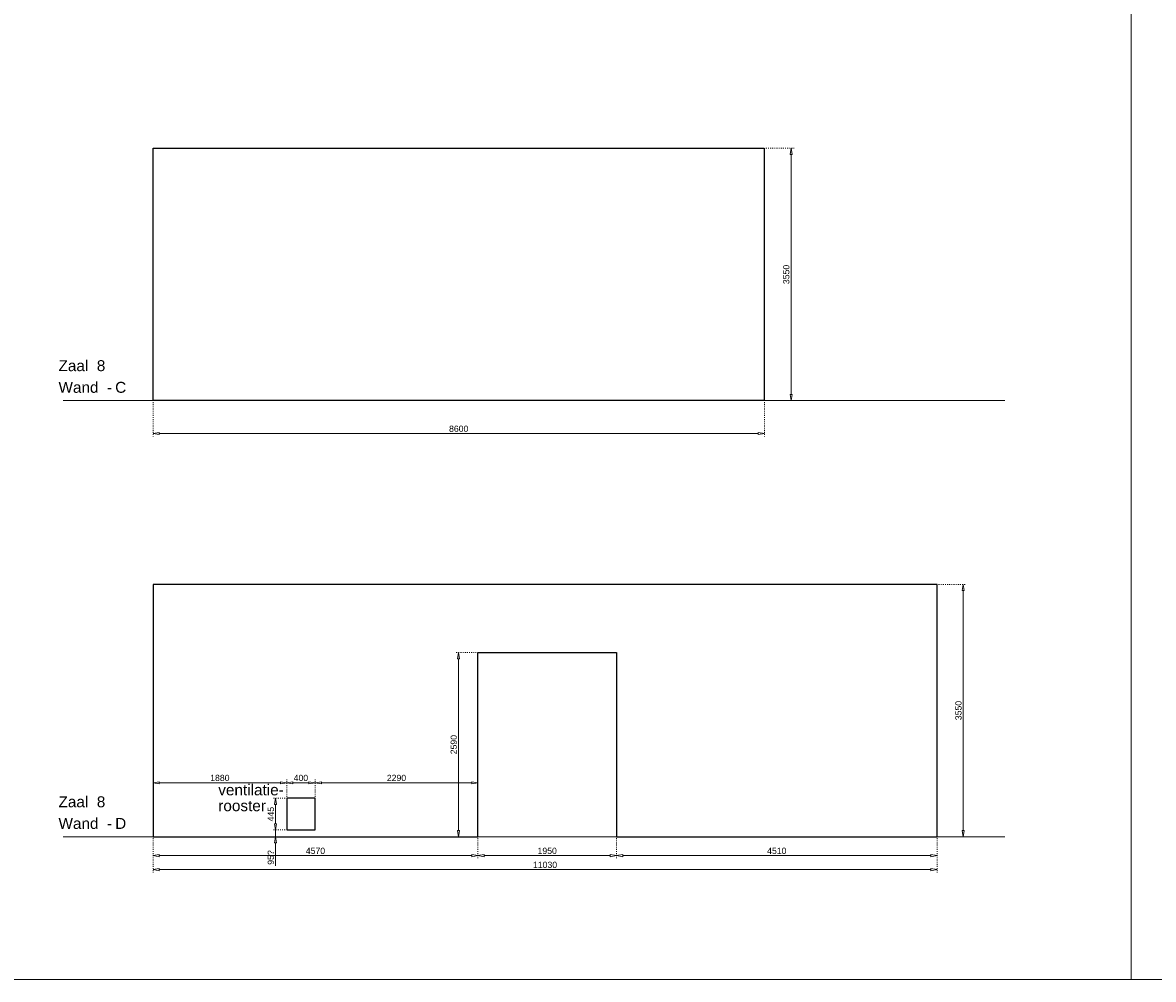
# Model space of a CAD drawing. Header units: millimetres. Extents: x 91086 to 300562, y -68316 to 28747.
# Tile 59 of 61: x 269365 to 285273, y -2338 to 11124. Entities that reach past the tile are written whole.
import ezdxf

# ---------------------------------------------------------------- set-up
doc = ezdxf.new("R2010")
doc.units = ezdxf.units.MM
doc.linetypes.add('ACAD_ISO03W100', pattern=[30, 12, -18])
doc.layers.get('Defpoints').update_dxf_attribs({"lineweight": 0})
for name, color, linetype, lineweight in [('25-Staal-B', 150, 'Continuous', 25), ('^ 0-Staal-txt', 7, 'Continuous', 0), ('Layer1', 252, 'Continuous', 0)]:
    doc.layers.add(name, color=color, linetype=linetype, lineweight=lineweight)
doc.styles.add('Arial', font='arial.ttf')
doc.dimstyles.new('dim-11', dxfattribs={"dimscale": 35, "dimtxt": 2.5, "dimasz": 2.5, "dimexe": 1.25, "dimexo": 0.625, "dimtad": 1, "dimdec": 0, "dimtxsty": 'Arial', "dimblk": 'CLOSEDBLANK', "dimcen": 3, "dimclrd": 252, "dimclre": 252, "dimclrt": 7, "dimadec": 0, "dimazin": 0, "dimtfac": 1, "dimtdec": 0, "dimtmove": 0, "dimatfit": 3, "dimldrblk": 'CLOSEDBLANK', "dimfxl": 1, "dimlwd": 0, "dimlwe": 0, "dimarcsym": 0})

# ---------------------------------------------------------------- blocks, each defined once
blk = doc.blocks.new('_ClosedBlank')
at = {"color": 0, "linetype": 'ByBlock', "lineweight": -2}
for p, q in [((-1, 0.17), (0, 0)), ((-1, 0.17), (-1, -0.17)), ((0, 0), (-1, -0.17))]:
    blk.add_line(p, q, dxfattribs=at)
blk = doc.blocks.new('*D232')
at = {"layer": '25-Staal-B', "color": 252, "linetype": 'ACAD_ISO03W100', "lineweight": 0, "transparency": 16777216}
for p, q in [((271200, 5784), (271200, 5299)), ((279800, 5784), (279800, 5299))]:
    blk.add_line(p, q, dxfattribs=at)
at = {"layer": '25-Staal-B', "color": 252, "lineweight": 0, "transparency": 16777216}
blk.add_line((271287, 5343), (279712, 5343), dxfattribs=at)
at = {"layer": 'Defpoints', "color": 0, "transparency": 16777216}
for p in [(271200, 5806), (279800, 5806), (279800, 5343)]:
    blk.add_point(p, dxfattribs=at)
at = {"layer": '25-Staal-B', "color": 252, "lineweight": 0, "transparency": 16777216, "xscale": 87.5, "yscale": 87.5, "zscale": 87.5, "rotation": 180}
blk.add_blockref('_ClosedBlank', (271200, 5343), dxfattribs=at)
at = {"layer": '25-Staal-B', "color": 252, "lineweight": 0, "transparency": 16777216, "xscale": 87.5, "yscale": 87.5, "zscale": 87.5}
blk.add_blockref('_ClosedBlank', (279800, 5343), dxfattribs=at)
at = {"layer": '25-Staal-B', "color": 7, "transparency": 16777216, "insert": (275500, 5409), "char_height": 87.5, "attachment_point": 5, "style": 'Arial'}
blk.add_mtext('8600', dxfattribs=at)
blk = doc.blocks.new('*D233')
at = {"layer": '25-Staal-B', "color": 252, "linetype": 'ACAD_ISO03W100', "lineweight": 0, "transparency": 16777216}
for p, q in [((279822, 9356), (280220, 9356)), ((279822, 5806), (280220, 5806))]:
    blk.add_line(p, q, dxfattribs=at)
at = {"layer": '25-Staal-B', "color": 252, "lineweight": 0, "transparency": 16777216}
blk.add_line((280176, 5893), (280176, 9268), dxfattribs=at)
at = {"layer": 'Defpoints', "color": 0, "transparency": 16777216}
for p in [(279800, 9356), (280176, 9356), (279800, 5806)]:
    blk.add_point(p, dxfattribs=at)
at = {"layer": '25-Staal-B', "color": 252, "lineweight": 0, "transparency": 16777216, "xscale": 87.5, "yscale": 87.5, "zscale": 87.5}
for p, rotation in [((280176, 9356), 90), ((280176, 5806), 270)]:
    blk.add_blockref('_ClosedBlank', p, dxfattribs=dict(at, rotation=rotation))
at = {"layer": '25-Staal-B', "color": 7, "transparency": 16777216, "insert": (280109, 7581), "char_height": 87.5, "attachment_point": 5, "rotation": 90, "style": 'Arial'}
blk.add_mtext('3550', dxfattribs=at)
blk = doc.blocks.new('*D234')
at = {"layer": '25-Staal-B', "color": 252, "linetype": 'ACAD_ISO03W100', "lineweight": 0, "transparency": 16777216}
for p, q in [((271200, -352), (271200, -640)), ((275770, -352), (275770, -640))]:
    blk.add_line(p, q, dxfattribs=at)
at = {"layer": '25-Staal-B', "color": 252, "lineweight": 0, "transparency": 16777216}
blk.add_line((271287, -597), (275682, -597), dxfattribs=at)
at = {"layer": 'Defpoints', "color": 0, "transparency": 16777216}
for p in [(271200, -330), (275770, -330), (275770, -597)]:
    blk.add_point(p, dxfattribs=at)
at = {"layer": '25-Staal-B', "color": 252, "lineweight": 0, "transparency": 16777216, "xscale": 87.5, "yscale": 87.5, "zscale": 87.5, "rotation": 180}
blk.add_blockref('_ClosedBlank', (271200, -597), dxfattribs=at)
at = {"layer": '25-Staal-B', "color": 252, "lineweight": 0, "transparency": 16777216, "xscale": 87.5, "yscale": 87.5, "zscale": 87.5}
blk.add_blockref('_ClosedBlank', (275770, -597), dxfattribs=at)
at = {"layer": '25-Staal-B', "color": 7, "transparency": 16777216, "insert": (273485, -530), "char_height": 87.5, "attachment_point": 5, "style": 'Arial'}
blk.add_mtext('4570', dxfattribs=at)
blk = doc.blocks.new('*D235')
at = {"layer": '25-Staal-B', "color": 252, "linetype": 'ACAD_ISO03W100', "lineweight": 0, "transparency": 16777216}
for p, q in [((271200, -352), (271200, -837)), ((282230, -352), (282230, -837))]:
    blk.add_line(p, q, dxfattribs=at)
at = {"layer": '25-Staal-B', "color": 252, "lineweight": 0, "transparency": 16777216}
blk.add_line((271287, -794), (282142, -794), dxfattribs=at)
at = {"layer": 'Defpoints', "color": 0, "transparency": 16777216}
for p in [(271200, -330), (282230, -330), (282230, -794)]:
    blk.add_point(p, dxfattribs=at)
at = {"layer": '25-Staal-B', "color": 252, "lineweight": 0, "transparency": 16777216, "xscale": 87.5, "yscale": 87.5, "zscale": 87.5, "rotation": 180}
blk.add_blockref('_ClosedBlank', (271200, -794), dxfattribs=at)
at = {"layer": '25-Staal-B', "color": 252, "lineweight": 0, "transparency": 16777216, "xscale": 87.5, "yscale": 87.5, "zscale": 87.5}
blk.add_blockref('_ClosedBlank', (282230, -794), dxfattribs=at)
at = {"layer": '25-Staal-B', "color": 7, "transparency": 16777216, "insert": (276715, -727), "char_height": 87.5, "attachment_point": 5, "style": 'Arial'}
blk.add_mtext('11030', dxfattribs=at)
blk = doc.blocks.new('*D236')
at = {"layer": '25-Staal-B', "color": 252, "linetype": 'ACAD_ISO03W100', "lineweight": 0, "transparency": 16777216}
for p, q in [((275770, -352), (275770, -640)), ((277720, -352), (277720, -640))]:
    blk.add_line(p, q, dxfattribs=at)
at = {"layer": '25-Staal-B', "color": 252, "lineweight": 0, "transparency": 16777216}
blk.add_line((275857, -597), (277632, -597), dxfattribs=at)
at = {"layer": 'Defpoints', "color": 0, "transparency": 16777216}
for p in [(275770, -330), (277720, -330), (277720, -597)]:
    blk.add_point(p, dxfattribs=at)
at = {"layer": '25-Staal-B', "color": 252, "lineweight": 0, "transparency": 16777216, "xscale": 87.5, "yscale": 87.5, "zscale": 87.5, "rotation": 180}
blk.add_blockref('_ClosedBlank', (275770, -597), dxfattribs=at)
at = {"layer": '25-Staal-B', "color": 252, "lineweight": 0, "transparency": 16777216, "xscale": 87.5, "yscale": 87.5, "zscale": 87.5}
blk.add_blockref('_ClosedBlank', (277720, -597), dxfattribs=at)
at = {"layer": '25-Staal-B', "color": 7, "transparency": 16777216, "insert": (276745, -530), "char_height": 87.5, "attachment_point": 5, "style": 'Arial'}
blk.add_mtext('1950', dxfattribs=at)
blk = doc.blocks.new('*D237')
at = {"layer": '25-Staal-B', "color": 252, "linetype": 'ACAD_ISO03W100', "lineweight": 0, "transparency": 16777216}
for p, q in [((277720, -352), (277720, -640)), ((282230, -352), (282230, -640))]:
    blk.add_line(p, q, dxfattribs=at)
at = {"layer": '25-Staal-B', "color": 252, "lineweight": 0, "transparency": 16777216}
blk.add_line((277807, -597), (282142, -597), dxfattribs=at)
at = {"layer": 'Defpoints', "color": 0, "transparency": 16777216}
for p in [(277720, -330), (282230, -330), (282230, -597)]:
    blk.add_point(p, dxfattribs=at)
at = {"layer": '25-Staal-B', "color": 252, "lineweight": 0, "transparency": 16777216, "xscale": 87.5, "yscale": 87.5, "zscale": 87.5, "rotation": 180}
blk.add_blockref('_ClosedBlank', (277720, -597), dxfattribs=at)
at = {"layer": '25-Staal-B', "color": 252, "lineweight": 0, "transparency": 16777216, "xscale": 87.5, "yscale": 87.5, "zscale": 87.5}
blk.add_blockref('_ClosedBlank', (282230, -597), dxfattribs=at)
at = {"layer": '25-Staal-B', "color": 7, "transparency": 16777216, "insert": (279975, -530), "char_height": 87.5, "attachment_point": 5, "style": 'Arial'}
blk.add_mtext('4510', dxfattribs=at)
blk = doc.blocks.new('*D238')
at = {"layer": '25-Staal-B', "color": 252, "linetype": 'ACAD_ISO03W100', "lineweight": 0, "transparency": 16777216}
for p, q in [((275748, 2260), (275453, 2260)), ((275748, -330), (275453, -330))]:
    blk.add_line(p, q, dxfattribs=at)
at = {"layer": '25-Staal-B', "color": 252, "lineweight": 0, "transparency": 16777216}
blk.add_line((275497, -243), (275497, 2172), dxfattribs=at)
at = {"layer": 'Defpoints', "color": 0, "transparency": 16777216}
for p in [(275497, 2260), (275770, 2260), (275770, -330)]:
    blk.add_point(p, dxfattribs=at)
at = {"layer": '25-Staal-B', "color": 252, "lineweight": 0, "transparency": 16777216, "xscale": 87.5, "yscale": 87.5, "zscale": 87.5}
for p, rotation in [((275497, 2260), 90), ((275497, -330), 270)]:
    blk.add_blockref('_ClosedBlank', p, dxfattribs=dict(at, rotation=rotation))
at = {"layer": '25-Staal-B', "color": 7, "transparency": 16777216, "insert": (275430, 965), "char_height": 87.5, "attachment_point": 5, "rotation": 90, "style": 'Arial'}
blk.add_mtext('2590', dxfattribs=at)
blk = doc.blocks.new('*D239')
at = {"layer": '25-Staal-B', "color": 252, "linetype": 'ACAD_ISO03W100', "lineweight": 0, "transparency": 16777216}
for p, q in [((282252, 3220), (282641, 3220)), ((282252, -330), (282641, -330))]:
    blk.add_line(p, q, dxfattribs=at)
at = {"layer": '25-Staal-B', "color": 252, "lineweight": 0, "transparency": 16777216}
blk.add_line((282597, -243), (282597, 3132), dxfattribs=at)
at = {"layer": 'Defpoints', "color": 0, "transparency": 16777216}
for p in [(282230, 3220), (282597, 3220), (282230, -330)]:
    blk.add_point(p, dxfattribs=at)
at = {"layer": '25-Staal-B', "color": 252, "lineweight": 0, "transparency": 16777216, "xscale": 87.5, "yscale": 87.5, "zscale": 87.5}
for p, rotation in [((282597, 3220), 90), ((282597, -330), 270)]:
    blk.add_blockref('_ClosedBlank', p, dxfattribs=dict(at, rotation=rotation))
at = {"layer": '25-Staal-B', "color": 7, "transparency": 16777216, "insert": (282531, 1445), "char_height": 87.5, "attachment_point": 5, "rotation": 90, "style": 'Arial'}
blk.add_mtext('3550', dxfattribs=at)
blk = doc.blocks.new('*D240')
at = {"layer": '25-Staal-B', "color": 252, "linetype": 'ACAD_ISO03W100', "lineweight": 0, "transparency": 16777216}
for p, q in [((271200, 232), (271200, 473)), ((273080, 232), (273080, 473))]:
    blk.add_line(p, q, dxfattribs=at)
at = {"layer": '25-Staal-B', "color": 252, "lineweight": 0, "transparency": 16777216}
blk.add_line((272992, 429), (271287, 429), dxfattribs=at)
at = {"layer": 'Defpoints', "color": 0, "transparency": 16777216}
for p in [(271200, 429), (271200, 210), (273080, 210)]:
    blk.add_point(p, dxfattribs=at)
at = {"layer": '25-Staal-B', "color": 252, "lineweight": 0, "transparency": 16777216, "xscale": 87.5, "yscale": 87.5, "zscale": 87.5, "rotation": 180}
blk.add_blockref('_ClosedBlank', (271200, 429), dxfattribs=at)
at = {"layer": '25-Staal-B', "color": 252, "lineweight": 0, "transparency": 16777216, "xscale": 87.5, "yscale": 87.5, "zscale": 87.5}
blk.add_blockref('_ClosedBlank', (273080, 429), dxfattribs=at)
at = {"layer": '25-Staal-B', "color": 7, "transparency": 16777216, "insert": (272140, 496), "char_height": 87.5, "attachment_point": 5, "style": 'Arial'}
blk.add_mtext('1880', dxfattribs=at)
blk = doc.blocks.new('*D241')
at = {"layer": '25-Staal-B', "color": 252, "linetype": 'ACAD_ISO03W100', "lineweight": 0, "transparency": 16777216}
for p, q in [((273080, 232), (273080, 473)), ((273480, 232), (273480, 473))]:
    blk.add_line(p, q, dxfattribs=at)
at = {"layer": '25-Staal-B', "color": 252, "lineweight": 0, "transparency": 16777216}
blk.add_line((273392, 429), (273167, 429), dxfattribs=at)
at = {"layer": 'Defpoints', "color": 0, "transparency": 16777216}
for p in [(273080, 429), (273080, 210), (273480, 210)]:
    blk.add_point(p, dxfattribs=at)
at = {"layer": '25-Staal-B', "color": 252, "lineweight": 0, "transparency": 16777216, "xscale": 87.5, "yscale": 87.5, "zscale": 87.5, "rotation": 180}
blk.add_blockref('_ClosedBlank', (273080, 429), dxfattribs=at)
at = {"layer": '25-Staal-B', "color": 252, "lineweight": 0, "transparency": 16777216, "xscale": 87.5, "yscale": 87.5, "zscale": 87.5}
blk.add_blockref('_ClosedBlank', (273480, 429), dxfattribs=at)
at = {"layer": '25-Staal-B', "color": 7, "transparency": 16777216, "insert": (273280, 496), "char_height": 87.5, "attachment_point": 5, "style": 'Arial'}
blk.add_mtext('400', dxfattribs=at)
blk = doc.blocks.new('*D242')
at = {"layer": '25-Staal-B', "color": 252, "linetype": 'ACAD_ISO03W100', "lineweight": 0, "transparency": 16777216}
for p, q in [((273480, 232), (273480, 473)), ((275770, 232), (275770, 473))]:
    blk.add_line(p, q, dxfattribs=at)
at = {"layer": '25-Staal-B', "color": 252, "lineweight": 0, "transparency": 16777216}
blk.add_line((273567, 429), (275682, 429), dxfattribs=at)
at = {"layer": 'Defpoints', "color": 0, "transparency": 16777216}
for p in [(275770, 429), (273480, 210), (275770, 210)]:
    blk.add_point(p, dxfattribs=at)
at = {"layer": '25-Staal-B', "color": 252, "lineweight": 0, "transparency": 16777216, "xscale": 87.5, "yscale": 87.5, "zscale": 87.5, "rotation": 180}
blk.add_blockref('_ClosedBlank', (273480, 429), dxfattribs=at)
at = {"layer": '25-Staal-B', "color": 252, "lineweight": 0, "transparency": 16777216, "xscale": 87.5, "yscale": 87.5, "zscale": 87.5}
blk.add_blockref('_ClosedBlank', (275770, 429), dxfattribs=at)
at = {"layer": '25-Staal-B', "color": 7, "transparency": 16777216, "insert": (274625, 496), "char_height": 87.5, "attachment_point": 5, "style": 'Arial'}
blk.add_mtext('2290', dxfattribs=at)
blk = doc.blocks.new('*D243')
at = {"layer": '25-Staal-B', "color": 252, "linetype": 'ACAD_ISO03W100', "lineweight": 0, "transparency": 16777216}
for p, q in [((273058, 210), (272879, 210)), ((273058, -235), (272879, -235))]:
    blk.add_line(p, q, dxfattribs=at)
at = {"layer": '25-Staal-B', "color": 252, "lineweight": 0, "transparency": 16777216}
blk.add_line((272923, 122), (272923, -148), dxfattribs=at)
at = {"layer": 'Defpoints', "color": 0, "transparency": 16777216}
for p in [(273080, 210), (272923, -235), (273080, -235)]:
    blk.add_point(p, dxfattribs=at)
at = {"layer": '25-Staal-B', "color": 252, "lineweight": 0, "transparency": 16777216, "xscale": 87.5, "yscale": 87.5, "zscale": 87.5}
for p, rotation in [((272923, 210), 90), ((272923, -235), 270)]:
    blk.add_blockref('_ClosedBlank', p, dxfattribs=dict(at, rotation=rotation))
at = {"layer": '25-Staal-B', "color": 7, "transparency": 16777216, "insert": (272857, -13), "char_height": 87.5, "attachment_point": 5, "rotation": 90, "style": 'Arial'}
blk.add_mtext('445', dxfattribs=at)
blk = doc.blocks.new('*D244')
at = {"layer": '25-Staal-B', "color": 252, "lineweight": 0, "transparency": 16777216}
for p, q in [((272923, -148), (272923, -60)), ((272923, -235), (272923, -330)), ((272923, -418), (272923, -742))]:
    blk.add_line(p, q, dxfattribs=at)
at = {"layer": '25-Staal-B', "color": 252, "linetype": 'ACAD_ISO03W100', "lineweight": 0, "transparency": 16777216}
for p, q in [((273058, -235), (272879, -235)), ((273058, -330), (272879, -330))]:
    blk.add_line(p, q, dxfattribs=at)
at = {"layer": 'Defpoints', "color": 0, "transparency": 16777216}
for p in [(273080, -235), (272923, -330), (273080, -330)]:
    blk.add_point(p, dxfattribs=at)
at = {"layer": '25-Staal-B', "color": 252, "lineweight": 0, "transparency": 16777216, "xscale": 87.5, "yscale": 87.5, "zscale": 87.5}
for p, rotation in [((272923, -235), 270), ((272923, -330), 90)]:
    blk.add_blockref('_ClosedBlank', p, dxfattribs=dict(at, rotation=rotation))
at = {"layer": '25-Staal-B', "color": 7, "transparency": 16777216, "insert": (272856, -623), "char_height": 87.5, "attachment_point": 5, "rotation": 90, "style": 'Arial'}
blk.add_mtext('95?', dxfattribs=at)

msp = doc.modelspace()

# ---------------------------------------------------------------- linework, layer by layer
at = {"layer": '25-Staal-B'}
for points in [[(271199.7, 5806), (271199.7, 9356), (279799.7, 9356), (279799.7, 5806)], [(271199.7, -330.2), (275769.7, -330.2), (275769.7, 2259.8), (277719.7, 2259.8), (277719.7, -330.2), (282229.7, -330.2), (282229.7, 3219.8), (271199.7, 3219.8)], [(273079.7, -235.2), (273479.7, -235.2), (273479.7, 209.8), (273079.7, 209.8)]]:
    msp.add_lwpolyline(points, close=True, dxfattribs=at)
at = {"layer": '^ 0-Staal-txt', "lineweight": 0}
for points in [[(269934.2, 5806), (283184.5, 5806)], [(269934.2, -330.2), (283184.5, -330.2)]]:
    msp.add_lwpolyline(points, dxfattribs=at)
at = {"layer": 'Layer1'}
for points in [[(284961.5, -2338), (284961.5, 25335.3)], [(91085.6, -2338), (300561.9, -2338)]]:
    msp.add_lwpolyline(points, dxfattribs=at)

# ---------------------------------------------------------------- texts
at = {"layer": '^ 0-Staal-txt', "lineweight": 0, "style": 'Arial'}
for s, height, p in [('Zaal  8', 154.21, (269869.7, 6220.1)), ('Wand  - ', 154.21, (269869.7, 5915.4)), ('C', 154.2, (270666.8, 5915.4)), ('ventilatie-', 154.208, (272117.3, 251.5)), ('Zaal  8', 154.21, (269869.7, 83.9)), ('rooster', 154.21, (272117.3, 28.9)), ('Wand  - ', 154.21, (269869.7, -220.8)), ('D', 154.2, (270666.8, -220.8))]:
    msp.add_text(s, height=height, dxfattribs=at).set_placement(p)

# ---------------------------------------------------------------- dimensions: what is measured, and where the dimension line sits
at = {"layer": '25-Staal-B'}
for base, p1, p2, picture, middle in [((280175.9, 9356), (279799.7, 5806), (279799.7, 9356), '*D233', (280109.3, 7581)), ((282597.2, 3219.8), (282229.7, -330.2), (282229.7, 3219.8), '*D239', (282530.6, 1444.8)), ((275496.6, 2259.8), (275769.7, -330.2), (275769.7, 2259.8), '*D238', (275430.1, 964.8)), ((272923, -235.2), (273079.7, 209.8), (273079.7, -235.2), '*D243', (272856.6, -12.7))]:
    dim = msp.add_linear_dim(base=base, p1=p1, p2=p2, angle=90, dimstyle='dim-11', dxfattribs=at)
    dim.commit()
    dim.dimension.update_dxf_attribs({"geometry": picture, "text_midpoint": middle})
for base, p1, p2, picture, middle in [((279799.7, 5342.6), (271199.7, 5806), (279799.7, 5806), '*D232', (275499.7, 5409.2)), ((271199.7, 429.1), (273079.7, 209.8), (271199.7, 209.8), '*D240', (272139.7, 495.7)), ((273079.7, 429.1), (273479.7, 209.8), (273079.7, 209.8), '*D241', (273279.7, 495.7)), ((275769.7, 429.1), (273479.7, 209.8), (275769.7, 209.8), '*D242', (274624.7, 495.7)), ((275769.7, -596.7), (271199.7, -330.2), (275769.7, -330.2), '*D234', (273484.7, -530.2)), ((282229.7, -793.6), (271199.7, -330.2), (282229.7, -330.2), '*D235', (276714.7, -727)), ((277719.7, -596.7), (275769.7, -330.2), (277719.7, -330.2), '*D236', (276744.7, -530.2)), ((282229.7, -596.7), (277719.7, -330.2), (282229.7, -330.2), '*D237', (279974.7, -530.2))]:
    dim = msp.add_linear_dim(base=base, p1=p1, p2=p2, dimstyle='dim-11', dxfattribs=at)
    dim.commit()
    dim.dimension.update_dxf_attribs({"geometry": picture, "text_midpoint": middle})
dim = msp.add_linear_dim(base=(272923, -330.2), p1=(273079.7, -235.2), p2=(273079.7, -330.2), angle=90, text='<>?', dimstyle='dim-11', dxfattribs=at)
dim.commit()
dim.dimension.update_dxf_attribs({"geometry": '*D244', "text_midpoint": (272855.9, -623.5)})

doc.saveas('drawing.dxf')
